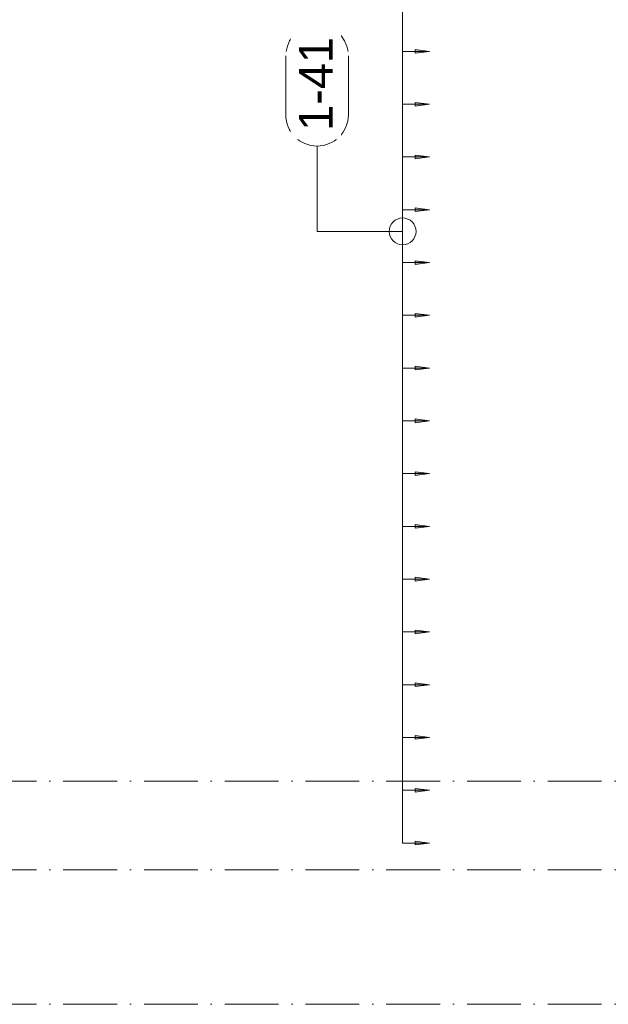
# Model space of a CAD drawing. Header units: millimetres. Extents: x 4307 to 42792, y 1610 to 10025.
# Tile 107 of 256: x 19024 to 20118, y 2355 to 4187. Entities that reach past the tile are written whole.
import ezdxf

# ---------------------------------------------------------------- set-up
doc = ezdxf.new("R2010")
doc.units = ezdxf.units.MM
doc.linetypes.add('Čerchovaná', pattern=[150, 100, -25, 0, -25])
for name, color, linetype, lineweight in [('A-ANNO-DIMS', 211, 'Continuous', 5), ('A-ANNO-DIMS-25', 211, 'Continuous', 5), ('A-FLOR-LEVL', 51, 'Continuous', 5), ('S-RBAR-IDEN', 171, 'Continuous', 5)]:
    doc.layers.add(name, color=color, linetype=linetype, lineweight=lineweight)
doc.styles.add('Arial_1', font='arial.ttf', dxfattribs={"height": 62.5})
doc.dimstyles.new('Výztuž_kusy__řezy__3', dxfattribs={"dimscale": 304.8, "dimtxt": 0.18, "dimasz": 0, "dimexe": 0, "dimexo": 0.0625, "dimgap": 0.082021, "dimtad": 1, "dimdec": 0, "dimzin": 0, "dimdsep": 46, "dimtxsty": 'Arial_1', "dimblk1": 'NONE', "dimblk2": 'NONE', "dimsah": 1, "dimcen": 0.09, "dimazin": 0, "dimtfac": 1, "dimtdec": 4, "dimtix": 1, "dimtmove": 0, "dimatfit": 3, "dimfxl": 0.164042, "dimfxlon": 1, "dimtvp": 1, "dimtfill": 1, "dimtolj": 1, "dimtzin": 0, "dimarcsym": 2})

# ---------------------------------------------------------------- blocks, each defined once
blk = doc.blocks.new('DIMBLOCK656-V1')
at = {"layer": 'A-ANNO-DIMS-25'}
for points in [[(19785.6, 4225.7), (19759.3, 4229.1), (19759.3, 4222.2)], [(19785.6, 4127.5), (19759.3, 4131), (19759.3, 4124)]]:
    blk.add_hatch(color=256, dxfattribs=at).paths.add_polyline_path(points)
for p, q in [((19735.6, 4225.7), (19735.6, 4127.5)), ((19735.6, 4225.7), (19735.6, 4225.7)), ((19735.6, 4225.7), (19785.6, 4225.7)), ((19785.6, 4225.7), (19759.3, 4229.1)), ((19759.3, 4229.1), (19759.3, 4222.2)), ((19759.3, 4222.2), (19785.6, 4225.7)), ((19735.6, 4127.5), (19735.6, 4127.5)), ((19735.6, 4127.5), (19785.6, 4127.5)), ((19785.6, 4127.5), (19759.3, 4131)), ((19759.3, 4131), (19759.3, 4124)), ((19759.3, 4124), (19785.6, 4127.5))]:
    blk.add_line(p, q, dxfattribs=at)
blk = doc.blocks.new('_None')
blk = doc.blocks.new('DIMBLOCK657-V1')
at = {"layer": 'A-ANNO-DIMS-25'}
for points in [[(19785.6, 4127.5), (19759.3, 4131), (19759.3, 4124)], [(19785.6, 4029.3), (19759.3, 4032.8), (19759.3, 4025.9)]]:
    blk.add_hatch(color=256, dxfattribs=at).paths.add_polyline_path(points)
for p, q in [((19735.6, 4127.5), (19735.6, 4029.3)), ((19735.6, 4127.5), (19735.6, 4127.5)), ((19735.6, 4127.5), (19785.6, 4127.5)), ((19785.6, 4127.5), (19759.3, 4131)), ((19759.3, 4131), (19759.3, 4124)), ((19759.3, 4124), (19785.6, 4127.5)), ((19785.6, 4029.3), (19759.3, 4032.8)), ((19759.3, 4032.8), (19759.3, 4025.9)), ((19735.6, 4029.3), (19735.6, 4029.3)), ((19735.6, 4029.3), (19785.6, 4029.3)), ((19759.3, 4025.9), (19785.6, 4029.3))]:
    blk.add_line(p, q, dxfattribs=at)
blk = doc.blocks.new('DIMBLOCK658-V1')
at = {"layer": 'A-ANNO-DIMS-25'}
for points in [[(19785.6, 4029.3), (19759.3, 4032.8), (19759.3, 4025.9)], [(19785.6, 3931.2), (19759.3, 3934.6), (19759.3, 3927.7)]]:
    blk.add_hatch(color=256, dxfattribs=at).paths.add_polyline_path(points)
for p, q in [((19785.6, 4029.3), (19759.3, 4032.8)), ((19759.3, 4032.8), (19759.3, 4025.9)), ((19735.6, 4029.3), (19735.6, 3931.2)), ((19735.6, 4029.3), (19735.6, 4029.3)), ((19735.6, 4029.3), (19785.6, 4029.3)), ((19759.3, 4025.9), (19785.6, 4029.3)), ((19735.6, 3931.2), (19735.6, 3931.2)), ((19735.6, 3931.2), (19785.6, 3931.2)), ((19785.6, 3931.2), (19759.3, 3934.6)), ((19759.3, 3934.6), (19759.3, 3927.7)), ((19759.3, 3927.7), (19785.6, 3931.2))]:
    blk.add_line(p, q, dxfattribs=at)
blk = doc.blocks.new('DIMBLOCK659-V1')
at = {"layer": 'A-ANNO-DIMS-25'}
for points in [[(19785.6, 3931.2), (19759.3, 3934.6), (19759.3, 3927.7)], [(19785.6, 3833), (19759.3, 3836.5), (19759.3, 3829.5)]]:
    blk.add_hatch(color=256, dxfattribs=at).paths.add_polyline_path(points)
for p, q in [((19735.6, 3931.2), (19735.6, 3833)), ((19735.6, 3931.2), (19735.6, 3931.2)), ((19735.6, 3931.2), (19785.6, 3931.2)), ((19785.6, 3931.2), (19759.3, 3934.6)), ((19759.3, 3934.6), (19759.3, 3927.7)), ((19759.3, 3927.7), (19785.6, 3931.2)), ((19735.6, 3833), (19735.6, 3833)), ((19735.6, 3833), (19785.6, 3833)), ((19785.6, 3833), (19759.3, 3836.5)), ((19759.3, 3836.5), (19759.3, 3829.5)), ((19759.3, 3829.5), (19785.6, 3833))]:
    blk.add_line(p, q, dxfattribs=at)
blk = doc.blocks.new('DIMBLOCK660-V1')
at = {"layer": 'A-ANNO-DIMS-25'}
for points in [[(19785.6, 3833), (19759.3, 3836.5), (19759.3, 3829.5)], [(19785.6, 3734.8), (19759.3, 3738.3), (19759.3, 3731.4)]]:
    blk.add_hatch(color=256, dxfattribs=at).paths.add_polyline_path(points)
for p, q in [((19735.6, 3833), (19735.6, 3734.8)), ((19735.6, 3833), (19735.6, 3833)), ((19735.6, 3833), (19785.6, 3833)), ((19785.6, 3833), (19759.3, 3836.5)), ((19759.3, 3836.5), (19759.3, 3829.5)), ((19759.3, 3829.5), (19785.6, 3833)), ((19785.6, 3734.8), (19759.3, 3738.3)), ((19759.3, 3738.3), (19759.3, 3731.4)), ((19735.6, 3734.8), (19735.6, 3734.8)), ((19735.6, 3734.8), (19785.6, 3734.8)), ((19759.3, 3731.4), (19785.6, 3734.8))]:
    blk.add_line(p, q, dxfattribs=at)
blk = doc.blocks.new('DIMBLOCK661-V1')
at = {"layer": 'A-ANNO-DIMS-25'}
for points in [[(19785.6, 3734.8), (19759.3, 3738.3), (19759.3, 3731.4)], [(19785.6, 3636.7), (19759.3, 3640.1), (19759.3, 3633.2)]]:
    blk.add_hatch(color=256, dxfattribs=at).paths.add_polyline_path(points)
for p, q in [((19785.6, 3734.8), (19759.3, 3738.3)), ((19759.3, 3738.3), (19759.3, 3731.4)), ((19735.6, 3734.8), (19735.6, 3636.7)), ((19735.6, 3734.8), (19735.6, 3734.8)), ((19735.6, 3734.8), (19785.6, 3734.8)), ((19759.3, 3731.4), (19785.6, 3734.8)), ((19735.6, 3636.7), (19735.6, 3636.7)), ((19735.6, 3636.7), (19785.6, 3636.7)), ((19785.6, 3636.7), (19759.3, 3640.1)), ((19759.3, 3640.1), (19759.3, 3633.2)), ((19759.3, 3633.2), (19785.6, 3636.7))]:
    blk.add_line(p, q, dxfattribs=at)
blk = doc.blocks.new('DIMBLOCK662-V1')
at = {"layer": 'A-ANNO-DIMS-25'}
for points in [[(19785.6, 3636.7), (19759.3, 3640.1), (19759.3, 3633.2)], [(19785.6, 3538.5), (19759.3, 3542), (19759.3, 3535)]]:
    blk.add_hatch(color=256, dxfattribs=at).paths.add_polyline_path(points)
for p, q in [((19735.6, 3636.7), (19735.6, 3538.5)), ((19735.6, 3636.7), (19735.6, 3636.7)), ((19735.6, 3636.7), (19785.6, 3636.7)), ((19785.6, 3636.7), (19759.3, 3640.1)), ((19759.3, 3640.1), (19759.3, 3633.2)), ((19759.3, 3633.2), (19785.6, 3636.7)), ((19735.6, 3538.5), (19735.6, 3538.5)), ((19735.6, 3538.5), (19785.6, 3538.5)), ((19785.6, 3538.5), (19759.3, 3542)), ((19759.3, 3542), (19759.3, 3535)), ((19759.3, 3535), (19785.6, 3538.5))]:
    blk.add_line(p, q, dxfattribs=at)
blk = doc.blocks.new('DIMBLOCK663-V1')
at = {"layer": 'A-ANNO-DIMS-25'}
for points in [[(19785.6, 3538.5), (19759.3, 3542), (19759.3, 3535)], [(19785.6, 3440.3), (19759.3, 3443.8), (19759.3, 3436.9)]]:
    blk.add_hatch(color=256, dxfattribs=at).paths.add_polyline_path(points)
for p, q in [((19735.6, 3538.5), (19735.6, 3440.3)), ((19735.6, 3538.5), (19735.6, 3538.5)), ((19735.6, 3538.5), (19785.6, 3538.5)), ((19785.6, 3538.5), (19759.3, 3542)), ((19759.3, 3542), (19759.3, 3535)), ((19759.3, 3535), (19785.6, 3538.5)), ((19785.6, 3440.3), (19759.3, 3443.8)), ((19759.3, 3443.8), (19759.3, 3436.9)), ((19735.6, 3440.3), (19735.6, 3440.3)), ((19735.6, 3440.3), (19785.6, 3440.3)), ((19759.3, 3436.9), (19785.6, 3440.3))]:
    blk.add_line(p, q, dxfattribs=at)
blk = doc.blocks.new('DIMBLOCK664-V1')
at = {"layer": 'A-ANNO-DIMS-25'}
for points in [[(19785.6, 3440.3), (19759.3, 3443.8), (19759.3, 3436.9)], [(19785.6, 3342.2), (19759.3, 3345.6), (19759.3, 3338.7)]]:
    blk.add_hatch(color=256, dxfattribs=at).paths.add_polyline_path(points)
for p, q in [((19785.6, 3440.3), (19759.3, 3443.8)), ((19759.3, 3443.8), (19759.3, 3436.9)), ((19735.6, 3440.3), (19735.6, 3342.2)), ((19735.6, 3440.3), (19735.6, 3440.3)), ((19735.6, 3440.3), (19785.6, 3440.3)), ((19759.3, 3436.9), (19785.6, 3440.3)), ((19735.6, 3342.2), (19735.6, 3342.2)), ((19735.6, 3342.2), (19785.6, 3342.2)), ((19785.6, 3342.2), (19759.3, 3345.6)), ((19759.3, 3345.6), (19759.3, 3338.7)), ((19759.3, 3338.7), (19785.6, 3342.2))]:
    blk.add_line(p, q, dxfattribs=at)
blk = doc.blocks.new('DIMBLOCK665-V1')
at = {"layer": 'A-ANNO-DIMS-25'}
for points in [[(19785.6, 3342.2), (19759.3, 3345.6), (19759.3, 3338.7)], [(19785.6, 3244), (19759.3, 3247.5), (19759.3, 3240.5)]]:
    blk.add_hatch(color=256, dxfattribs=at).paths.add_polyline_path(points)
for p, q in [((19735.6, 3342.2), (19735.6, 3244)), ((19735.6, 3342.2), (19735.6, 3342.2)), ((19735.6, 3342.2), (19785.6, 3342.2)), ((19785.6, 3342.2), (19759.3, 3345.6)), ((19759.3, 3345.6), (19759.3, 3338.7)), ((19759.3, 3338.7), (19785.6, 3342.2)), ((19735.6, 3244), (19735.6, 3244)), ((19735.6, 3244), (19785.6, 3244)), ((19785.6, 3244), (19759.3, 3247.5)), ((19759.3, 3247.5), (19759.3, 3240.5)), ((19759.3, 3240.5), (19785.6, 3244))]:
    blk.add_line(p, q, dxfattribs=at)
blk = doc.blocks.new('DIMBLOCK666-V1')
at = {"layer": 'A-ANNO-DIMS-25'}
for points in [[(19785.6, 3244), (19759.3, 3247.5), (19759.3, 3240.5)], [(19785.6, 3145.8), (19759.3, 3149.3), (19759.3, 3142.4)]]:
    blk.add_hatch(color=256, dxfattribs=at).paths.add_polyline_path(points)
for p, q in [((19735.6, 3244), (19735.6, 3145.8)), ((19735.6, 3244), (19735.6, 3244)), ((19735.6, 3244), (19785.6, 3244)), ((19785.6, 3244), (19759.3, 3247.5)), ((19759.3, 3247.5), (19759.3, 3240.5)), ((19759.3, 3240.5), (19785.6, 3244)), ((19735.6, 3145.8), (19735.6, 3145.8)), ((19735.6, 3145.8), (19785.6, 3145.8)), ((19785.6, 3145.8), (19759.3, 3149.3)), ((19759.3, 3149.3), (19759.3, 3142.4)), ((19759.3, 3142.4), (19785.6, 3145.8))]:
    blk.add_line(p, q, dxfattribs=at)
blk = doc.blocks.new('DIMBLOCK667-V1')
at = {"layer": 'A-ANNO-DIMS-25'}
for points in [[(19785.6, 3145.8), (19759.3, 3149.3), (19759.3, 3142.4)], [(19785.6, 3047.7), (19759.3, 3051.1), (19759.3, 3044.2)]]:
    blk.add_hatch(color=256, dxfattribs=at).paths.add_polyline_path(points)
for p, q in [((19735.6, 3145.8), (19735.6, 3047.7)), ((19735.6, 3145.8), (19735.6, 3145.8)), ((19735.6, 3145.8), (19785.6, 3145.8)), ((19785.6, 3145.8), (19759.3, 3149.3)), ((19759.3, 3149.3), (19759.3, 3142.4)), ((19759.3, 3142.4), (19785.6, 3145.8)), ((19735.6, 3047.7), (19735.6, 3047.7)), ((19735.6, 3047.7), (19785.6, 3047.7)), ((19785.6, 3047.7), (19759.3, 3051.1)), ((19759.3, 3051.1), (19759.3, 3044.2)), ((19759.3, 3044.2), (19785.6, 3047.7))]:
    blk.add_line(p, q, dxfattribs=at)
blk = doc.blocks.new('DIMBLOCK668-V1')
at = {"layer": 'A-ANNO-DIMS-25'}
for points in [[(19785.6, 3047.7), (19759.3, 3051.1), (19759.3, 3044.2)], [(19785.6, 2949.5), (19759.3, 2953), (19759.3, 2946)]]:
    blk.add_hatch(color=256, dxfattribs=at).paths.add_polyline_path(points)
for p, q in [((19735.6, 3047.7), (19735.6, 2949.5)), ((19735.6, 3047.7), (19735.6, 3047.7)), ((19735.6, 3047.7), (19785.6, 3047.7)), ((19785.6, 3047.7), (19759.3, 3051.1)), ((19759.3, 3051.1), (19759.3, 3044.2)), ((19759.3, 3044.2), (19785.6, 3047.7)), ((19735.6, 2949.5), (19735.6, 2949.5)), ((19735.6, 2949.5), (19785.6, 2949.5)), ((19785.6, 2949.5), (19759.3, 2953)), ((19759.3, 2953), (19759.3, 2946)), ((19759.3, 2946), (19785.6, 2949.5))]:
    blk.add_line(p, q, dxfattribs=at)
blk = doc.blocks.new('DIMBLOCK669-V1')
at = {"layer": 'A-ANNO-DIMS-25'}
for points in [[(19785.6, 2949.5), (19759.3, 2953), (19759.3, 2946)], [(19785.6, 2851.3), (19759.3, 2854.8), (19759.3, 2847.9)]]:
    blk.add_hatch(color=256, dxfattribs=at).paths.add_polyline_path(points)
for p, q in [((19735.6, 2949.5), (19735.6, 2851.3)), ((19735.6, 2949.5), (19735.6, 2949.5)), ((19735.6, 2949.5), (19785.6, 2949.5)), ((19785.6, 2949.5), (19759.3, 2953)), ((19759.3, 2953), (19759.3, 2946)), ((19759.3, 2946), (19785.6, 2949.5)), ((19735.6, 2851.3), (19735.6, 2851.3)), ((19735.6, 2851.3), (19785.6, 2851.3)), ((19785.6, 2851.3), (19759.3, 2854.8)), ((19759.3, 2854.8), (19759.3, 2847.9)), ((19759.3, 2847.9), (19785.6, 2851.3))]:
    blk.add_line(p, q, dxfattribs=at)
blk = doc.blocks.new('DIMBLOCK670-V1')
at = {"layer": 'A-ANNO-DIMS-25'}
for points in [[(19785.6, 2851.3), (19759.3, 2854.8), (19759.3, 2847.9)], [(19785.6, 2753.2), (19759.3, 2756.6), (19759.3, 2749.7)]]:
    blk.add_hatch(color=256, dxfattribs=at).paths.add_polyline_path(points)
for p, q in [((19735.6, 2851.3), (19735.6, 2753.2)), ((19735.6, 2851.3), (19735.6, 2851.3)), ((19735.6, 2851.3), (19785.6, 2851.3)), ((19785.6, 2851.3), (19759.3, 2854.8)), ((19759.3, 2854.8), (19759.3, 2847.9)), ((19759.3, 2847.9), (19785.6, 2851.3)), ((19735.6, 2753.2), (19735.6, 2753.2)), ((19735.6, 2753.2), (19785.6, 2753.2)), ((19785.6, 2753.2), (19759.3, 2756.6)), ((19759.3, 2756.6), (19759.3, 2749.7)), ((19759.3, 2749.7), (19785.6, 2753.2))]:
    blk.add_line(p, q, dxfattribs=at)
blk = doc.blocks.new('DIMBLOCK671-V1')
at = {"layer": 'A-ANNO-DIMS-25'}
for points in [[(19785.6, 2753.2), (19759.3, 2756.6), (19759.3, 2749.7)], [(19785.6, 2655), (19759.3, 2658.5), (19759.3, 2651.5)]]:
    blk.add_hatch(color=256, dxfattribs=at).paths.add_polyline_path(points)
for p, q in [((19735.6, 2753.2), (19735.6, 2655)), ((19735.6, 2753.2), (19735.6, 2753.2)), ((19735.6, 2753.2), (19785.6, 2753.2)), ((19785.6, 2753.2), (19759.3, 2756.6)), ((19759.3, 2756.6), (19759.3, 2749.7)), ((19759.3, 2749.7), (19785.6, 2753.2)), ((19785.6, 2655), (19759.3, 2658.5)), ((19759.3, 2658.5), (19759.3, 2651.5)), ((19735.6, 2655), (19735.6, 2655)), ((19735.6, 2655), (19785.6, 2655)), ((19759.3, 2651.5), (19785.6, 2655))]:
    blk.add_line(p, q, dxfattribs=at)
blk = doc.blocks.new('DIMBLOCK672-V1')
at = {"layer": 'A-ANNO-DIMS-25'}
for points in [[(19785.6, 5600), (19759.3, 5603.5), (19759.3, 5596.5)], [(19785.6, 5501.8), (19759.3, 5505.3), (19759.3, 5498.4)], [(19785.6, 5403.7), (19759.3, 5407.1), (19759.3, 5400.2)], [(19785.6, 5305.5), (19759.3, 5309), (19759.3, 5302)], [(19785.6, 5207.3), (19759.3, 5210.8), (19759.3, 5203.9)], [(19785.6, 5109.2), (19759.3, 5112.6), (19759.3, 5105.7)], [(19785.6, 5011), (19759.3, 5014.5), (19759.3, 5007.5)], [(19785.6, 4912.8), (19759.3, 4916.3), (19759.3, 4909.4)], [(19785.6, 4814.7), (19759.3, 4818.1), (19759.3, 4811.2)], [(19785.6, 4716.5), (19759.3, 4720), (19759.3, 4713)], [(19785.6, 4618.3), (19759.3, 4621.8), (19759.3, 4614.9)], [(19785.6, 4520.2), (19759.3, 4523.6), (19759.3, 4516.7)], [(19785.6, 4422), (19759.3, 4425.5), (19759.3, 4418.5)], [(19785.6, 4323.8), (19759.3, 4327.3), (19759.3, 4320.4)], [(19785.6, 4225.7), (19759.3, 4229.1), (19759.3, 4222.2)], [(19785.6, 4127.5), (19759.3, 4131), (19759.3, 4124)], [(19785.6, 4029.3), (19759.3, 4032.8), (19759.3, 4025.9)], [(19785.6, 3931.2), (19759.3, 3934.6), (19759.3, 3927.7)], [(19785.6, 3833), (19759.3, 3836.5), (19759.3, 3829.5)], [(19785.6, 3734.8), (19759.3, 3738.3), (19759.3, 3731.4)], [(19785.6, 3636.7), (19759.3, 3640.1), (19759.3, 3633.2)], [(19785.6, 3538.5), (19759.3, 3542), (19759.3, 3535)], [(19785.6, 3440.3), (19759.3, 3443.8), (19759.3, 3436.9)], [(19785.6, 3342.2), (19759.3, 3345.6), (19759.3, 3338.7)], [(19785.6, 3244), (19759.3, 3247.5), (19759.3, 3240.5)], [(19785.6, 3145.8), (19759.3, 3149.3), (19759.3, 3142.4)], [(19785.6, 3047.7), (19759.3, 3051.1), (19759.3, 3044.2)], [(19785.6, 2949.5), (19759.3, 2953), (19759.3, 2946)], [(19785.6, 2851.3), (19759.3, 2854.8), (19759.3, 2847.9)], [(19785.6, 2753.2), (19759.3, 2756.6), (19759.3, 2749.7)], [(19785.6, 2655), (19759.3, 2658.5), (19759.3, 2651.5)]]:
    blk.add_hatch(color=256, dxfattribs=at).paths.add_polyline_path(points)
for p, q in [((19735.6, 5600), (19735.6, 2655)), ((19735.6, 5600), (19735.6, 5501.8)), ((19735.6, 5600), (19735.6, 5600)), ((19735.6, 5600), (19785.6, 5600)), ((19785.6, 5600), (19759.3, 5603.5)), ((19759.3, 5603.5), (19759.3, 5596.5)), ((19759.3, 5596.5), (19785.6, 5600)), ((19735.6, 5501.8), (19735.6, 5403.7)), ((19735.6, 5501.8), (19735.6, 5501.8)), ((19735.6, 5501.8), (19785.6, 5501.8)), ((19785.6, 5501.8), (19759.3, 5505.3)), ((19759.3, 5505.3), (19759.3, 5498.4)), ((19759.3, 5498.4), (19785.6, 5501.8)), ((19735.6, 5403.7), (19735.6, 5305.5)), ((19735.6, 5403.7), (19735.6, 5403.7)), ((19735.6, 5403.7), (19785.6, 5403.7)), ((19785.6, 5403.7), (19759.3, 5407.1)), ((19759.3, 5407.1), (19759.3, 5400.2)), ((19759.3, 5400.2), (19785.6, 5403.7)), ((19735.6, 5305.5), (19735.6, 5207.3)), ((19735.6, 5305.5), (19735.6, 5305.5)), ((19735.6, 5305.5), (19785.6, 5305.5)), ((19785.6, 5305.5), (19759.3, 5309)), ((19759.3, 5309), (19759.3, 5302)), ((19759.3, 5302), (19785.6, 5305.5)), ((19735.6, 5207.3), (19735.6, 5109.2)), ((19735.6, 5207.3), (19735.6, 5207.3)), ((19735.6, 5207.3), (19785.6, 5207.3)), ((19785.6, 5207.3), (19759.3, 5210.8)), ((19759.3, 5210.8), (19759.3, 5203.9)), ((19759.3, 5203.9), (19785.6, 5207.3)), ((19785.6, 5109.2), (19759.3, 5112.6)), ((19759.3, 5112.6), (19759.3, 5105.7)), ((19735.6, 5109.2), (19735.6, 5011)), ((19735.6, 5109.2), (19735.6, 5109.2)), ((19735.6, 5109.2), (19785.6, 5109.2)), ((19759.3, 5105.7), (19785.6, 5109.2)), ((19735.6, 5011), (19735.6, 4912.8)), ((19735.6, 5011), (19735.6, 5011)), ((19735.6, 5011), (19785.6, 5011)), ((19785.6, 5011), (19759.3, 5014.5)), ((19759.3, 5014.5), (19759.3, 5007.5)), ((19759.3, 5007.5), (19785.6, 5011)), ((19735.6, 4912.8), (19735.6, 4814.7)), ((19735.6, 4912.8), (19735.6, 4912.8)), ((19735.6, 4912.8), (19785.6, 4912.8)), ((19785.6, 4912.8), (19759.3, 4916.3)), ((19759.3, 4916.3), (19759.3, 4909.4)), ((19759.3, 4909.4), (19785.6, 4912.8)), ((19785.6, 4814.7), (19759.3, 4818.1)), ((19759.3, 4818.1), (19759.3, 4811.2)), ((19735.6, 4814.7), (19735.6, 4716.5)), ((19735.6, 4814.7), (19735.6, 4814.7)), ((19735.6, 4814.7), (19785.6, 4814.7)), ((19759.3, 4811.2), (19785.6, 4814.7)), ((19735.6, 4716.5), (19735.6, 4618.3)), ((19735.6, 4716.5), (19735.6, 4716.5)), ((19735.6, 4716.5), (19785.6, 4716.5)), ((19785.6, 4716.5), (19759.3, 4720)), ((19759.3, 4720), (19759.3, 4713)), ((19759.3, 4713), (19785.6, 4716.5)), ((19735.6, 4618.3), (19735.6, 4520.2)), ((19735.6, 4618.3), (19735.6, 4618.3)), ((19735.6, 4618.3), (19785.6, 4618.3)), ((19785.6, 4618.3), (19759.3, 4621.8)), ((19759.3, 4621.8), (19759.3, 4614.9)), ((19759.3, 4614.9), (19785.6, 4618.3)), ((19735.6, 4520.2), (19735.6, 4422)), ((19735.6, 4520.2), (19735.6, 4520.2)), ((19735.6, 4520.2), (19785.6, 4520.2)), ((19785.6, 4520.2), (19759.3, 4523.6)), ((19759.3, 4523.6), (19759.3, 4516.7)), ((19759.3, 4516.7), (19785.6, 4520.2)), ((19735.6, 4422), (19735.6, 4323.8)), ((19735.6, 4422), (19735.6, 4422)), ((19735.6, 4422), (19785.6, 4422)), ((19785.6, 4422), (19759.3, 4425.5)), ((19759.3, 4425.5), (19759.3, 4418.5)), ((19759.3, 4418.5), (19785.6, 4422)), ((19735.6, 4323.8), (19735.6, 4225.7)), ((19735.6, 4323.8), (19735.6, 4323.8)), ((19735.6, 4323.8), (19785.6, 4323.8)), ((19785.6, 4323.8), (19759.3, 4327.3)), ((19759.3, 4327.3), (19759.3, 4320.4)), ((19759.3, 4320.4), (19785.6, 4323.8)), ((19735.6, 4225.7), (19735.6, 4127.5)), ((19735.6, 4225.7), (19735.6, 4225.7)), ((19735.6, 4225.7), (19785.6, 4225.7)), ((19785.6, 4225.7), (19759.3, 4229.1)), ((19759.3, 4229.1), (19759.3, 4222.2)), ((19759.3, 4222.2), (19785.6, 4225.7)), ((19735.6, 4127.5), (19735.6, 4029.3)), ((19735.6, 4127.5), (19735.6, 4127.5)), ((19735.6, 4127.5), (19785.6, 4127.5)), ((19785.6, 4127.5), (19759.3, 4131)), ((19759.3, 4131), (19759.3, 4124)), ((19759.3, 4124), (19785.6, 4127.5)), ((19785.6, 4029.3), (19759.3, 4032.8)), ((19759.3, 4032.8), (19759.3, 4025.9)), ((19735.6, 4029.3), (19735.6, 3931.2)), ((19735.6, 4029.3), (19735.6, 4029.3)), ((19735.6, 4029.3), (19785.6, 4029.3)), ((19759.3, 4025.9), (19785.6, 4029.3)), ((19735.6, 3931.2), (19735.6, 3833)), ((19735.6, 3931.2), (19735.6, 3931.2)), ((19735.6, 3931.2), (19785.6, 3931.2)), ((19785.6, 3931.2), (19759.3, 3934.6)), ((19759.3, 3934.6), (19759.3, 3927.7)), ((19759.3, 3927.7), (19785.6, 3931.2)), ((19735.6, 3833), (19735.6, 3734.8)), ((19735.6, 3833), (19735.6, 3833)), ((19735.6, 3833), (19785.6, 3833)), ((19785.6, 3833), (19759.3, 3836.5)), ((19759.3, 3836.5), (19759.3, 3829.5)), ((19759.3, 3829.5), (19785.6, 3833)), ((19785.6, 3734.8), (19759.3, 3738.3)), ((19759.3, 3738.3), (19759.3, 3731.4)), ((19735.6, 3734.8), (19735.6, 3636.7)), ((19735.6, 3734.8), (19735.6, 3734.8)), ((19735.6, 3734.8), (19785.6, 3734.8)), ((19759.3, 3731.4), (19785.6, 3734.8)), ((19735.6, 3636.7), (19735.6, 3538.5)), ((19735.6, 3636.7), (19735.6, 3636.7)), ((19735.6, 3636.7), (19785.6, 3636.7)), ((19785.6, 3636.7), (19759.3, 3640.1)), ((19759.3, 3640.1), (19759.3, 3633.2)), ((19759.3, 3633.2), (19785.6, 3636.7)), ((19735.6, 3538.5), (19735.6, 3440.3)), ((19735.6, 3538.5), (19735.6, 3538.5)), ((19735.6, 3538.5), (19785.6, 3538.5)), ((19785.6, 3538.5), (19759.3, 3542)), ((19759.3, 3542), (19759.3, 3535)), ((19759.3, 3535), (19785.6, 3538.5)), ((19785.6, 3440.3), (19759.3, 3443.8)), ((19759.3, 3443.8), (19759.3, 3436.9)), ((19735.6, 3440.3), (19735.6, 3342.2)), ((19735.6, 3440.3), (19735.6, 3440.3)), ((19735.6, 3440.3), (19785.6, 3440.3)), ((19759.3, 3436.9), (19785.6, 3440.3)), ((19735.6, 3342.2), (19735.6, 3244)), ((19735.6, 3342.2), (19735.6, 3342.2)), ((19735.6, 3342.2), (19785.6, 3342.2)), ((19785.6, 3342.2), (19759.3, 3345.6)), ((19759.3, 3345.6), (19759.3, 3338.7)), ((19759.3, 3338.7), (19785.6, 3342.2)), ((19735.6, 3244), (19735.6, 3145.8)), ((19735.6, 3244), (19735.6, 3244)), ((19735.6, 3244), (19785.6, 3244)), ((19785.6, 3244), (19759.3, 3247.5)), ((19759.3, 3247.5), (19759.3, 3240.5)), ((19759.3, 3240.5), (19785.6, 3244)), ((19735.6, 3145.8), (19735.6, 3047.7)), ((19735.6, 3145.8), (19735.6, 3145.8)), ((19735.6, 3145.8), (19785.6, 3145.8)), ((19785.6, 3145.8), (19759.3, 3149.3)), ((19759.3, 3149.3), (19759.3, 3142.4)), ((19759.3, 3142.4), (19785.6, 3145.8)), ((19735.6, 3047.7), (19735.6, 2949.5)), ((19735.6, 3047.7), (19735.6, 3047.7)), ((19735.6, 3047.7), (19785.6, 3047.7)), ((19785.6, 3047.7), (19759.3, 3051.1)), ((19759.3, 3051.1), (19759.3, 3044.2)), ((19759.3, 3044.2), (19785.6, 3047.7)), ((19735.6, 2949.5), (19735.6, 2851.3)), ((19735.6, 2949.5), (19735.6, 2949.5)), ((19735.6, 2949.5), (19785.6, 2949.5)), ((19785.6, 2949.5), (19759.3, 2953)), ((19759.3, 2953), (19759.3, 2946)), ((19759.3, 2946), (19785.6, 2949.5)), ((19735.6, 2851.3), (19735.6, 2753.2)), ((19735.6, 2851.3), (19735.6, 2851.3)), ((19735.6, 2851.3), (19785.6, 2851.3)), ((19785.6, 2851.3), (19759.3, 2854.8)), ((19759.3, 2854.8), (19759.3, 2847.9)), ((19759.3, 2847.9), (19785.6, 2851.3)), ((19735.6, 2753.2), (19735.6, 2655)), ((19735.6, 2753.2), (19735.6, 2753.2)), ((19735.6, 2753.2), (19785.6, 2753.2)), ((19785.6, 2753.2), (19759.3, 2756.6)), ((19759.3, 2756.6), (19759.3, 2749.7)), ((19759.3, 2749.7), (19785.6, 2753.2)), ((19785.6, 2655), (19759.3, 2658.5)), ((19759.3, 2658.5), (19759.3, 2651.5)), ((19735.6, 2655), (19735.6, 2655)), ((19735.6, 2655), (19785.6, 2655)), ((19759.3, 2651.5), (19785.6, 2655))]:
    blk.add_line(p, q, dxfattribs=at)
blk = doc.blocks.new('Popisek výztuže__BEZ NATOČENÍ_ - _Typ_ množství_PRAVÝ _řezy_-573725-V1')
at = {"layer": 'S-RBAR-IDEN'}
for p, q in [((5911.2, 9413.6), (5801.5, 9413.6)), ((5801.5, 9297.2), (5911.2, 9297.2))]:
    blk.add_line(p, q, dxfattribs=at)
for centre, start, end in [((5801.5, 9355.4), 90, 270), ((5911.2, 9355.4), 277.6434, 82.3566)]:
    blk.add_arc(centre, 58.2, start, end, dxfattribs=at)

msp = doc.modelspace()

# ---------------------------------------------------------------- linework, layer by layer
at = {"layer": 'A-FLOR-LEVL', "linetype": 'Čerchovaná'}
for p, q in [((4395.1, 2770), (25778.9, 2770)), ((4395.1, 2605), (25778.9, 2605)), ((4395.1, 2355), (25778.9, 2355))]:
    msp.add_line(p, q, dxfattribs=at)
at = {"layer": 'S-RBAR-IDEN'}
for p, q in [((19576.7, 3792.7), (19576.7, 3951.4)), ((19735.6, 3792.7), (19576.7, 3792.7))]:
    msp.add_line(p, q, dxfattribs=at)
msp.add_circle((19735.6, 3792.7), 25, dxfattribs=at)

# ---------------------------------------------------------------- block references
at = {"layer": 'S-RBAR-IDEN', "rotation": 89.99999999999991}
msp.add_blockref('Popisek výztuže__BEZ NATOČENÍ_ - _Typ_ množství_PRAVÝ _řezy_-573725-V1', (28932.1, -1791.8), dxfattribs=at)

# ---------------------------------------------------------------- dimensions: what is measured, and where the dimension line sits
at = {"layer": 'A-ANNO-DIMS'}
for base, p1, p2, text, override, picture, middle in [((19735.6, 2655), (19785.6, 5600), (19785.6, 2655), '98 2945', {"dimpost": '<>', "dimblk1": 'None', "dimblk2": 'None', "dimsah": 1, "dimfxl": 2945}, 'DIMBLOCK672-V1', (19678.7, 4127.5)), ((19735.6, 4127.5), (19785.6, 4225.7), (19785.6, 4127.5), ' ', {"dimpost": '<>', "dimfxl": 98.166667}, 'DIMBLOCK656-V1', (19735.6, 4176.6)), ((19735.6, 4029.3), (19785.6, 4127.5), (19785.6, 4029.3), ' ', {"dimpost": '<>', "dimfxl": 98.166667}, 'DIMBLOCK657-V1', (19735.6, 4078.4)), ((19735.6, 3931.2), (19785.6, 4029.3), (19785.6, 3931.2), ' ', {"dimpost": '<>', "dimfxl": 98.166667}, 'DIMBLOCK658-V1', (19735.6, 3980.2)), ((19735.6, 3833), (19785.6, 3931.2), (19785.6, 3833), ' ', {"dimpost": '<>', "dimfxl": 98.166667}, 'DIMBLOCK659-V1', (19735.6, 3882.1)), ((19735.6, 3734.8), (19785.6, 3833), (19785.6, 3734.8), ' ', {"dimpost": '<>', "dimfxl": 98.166667}, 'DIMBLOCK660-V1', (19735.6, 3783.9)), ((19735.6, 3636.7), (19785.6, 3734.8), (19785.6, 3636.7), ' ', {"dimpost": '<>', "dimfxl": 98.166667}, 'DIMBLOCK661-V1', (19735.6, 3685.7)), ((19735.6, 3538.5), (19785.6, 3636.7), (19785.6, 3538.5), ' ', {"dimpost": '<>', "dimfxl": 98.166667}, 'DIMBLOCK662-V1', (19735.6, 3587.6)), ((19735.6, 3440.3), (19785.6, 3538.5), (19785.6, 3440.3), ' ', {"dimpost": '<>', "dimfxl": 98.166667}, 'DIMBLOCK663-V1', (19735.6, 3489.4)), ((19735.6, 3342.2), (19785.6, 3440.3), (19785.6, 3342.2), ' ', {"dimpost": '<>', "dimfxl": 98.166667}, 'DIMBLOCK664-V1', (19735.6, 3391.2)), ((19735.6, 3244), (19785.6, 3342.2), (19785.6, 3244), ' ', {"dimpost": '<>', "dimfxl": 98.166667}, 'DIMBLOCK665-V1', (19735.6, 3293.1)), ((19735.6, 3145.8), (19785.6, 3244), (19785.6, 3145.8), ' ', {"dimpost": '<>', "dimfxl": 98.166667}, 'DIMBLOCK666-V1', (19735.6, 3194.9)), ((19735.6, 3047.7), (19785.6, 3145.8), (19785.6, 3047.7), ' ', {"dimpost": '<>', "dimfxl": 98.166667}, 'DIMBLOCK667-V1', (19735.6, 3096.7)), ((19735.6, 2949.5), (19785.6, 3047.7), (19785.6, 2949.5), ' ', {"dimpost": '<>', "dimfxl": 98.166667}, 'DIMBLOCK668-V1', (19735.6, 2998.6)), ((19735.6, 2851.3), (19785.6, 2949.5), (19785.6, 2851.3), ' ', {"dimpost": '<>', "dimfxl": 98.166667}, 'DIMBLOCK669-V1', (19735.6, 2900.4)), ((19735.6, 2753.2), (19785.6, 2851.3), (19785.6, 2753.2), ' ', {"dimpost": '<>', "dimfxl": 98.166667}, 'DIMBLOCK670-V1', (19735.6, 2802.2)), ((19735.6, 2655), (19785.6, 2753.2), (19785.6, 2655), ' ', {"dimpost": '<>', "dimfxl": 98.166667}, 'DIMBLOCK671-V1', (19735.6, 2704.1))]:
    dim = msp.add_linear_dim(base=base, p1=p1, p2=p2, angle=90, text=text, dimstyle='Výztuž_kusy__řezy__3', override=override, dxfattribs=at)
    dim.commit()
    dim.dimension.update_dxf_attribs({"geometry": picture, "text_midpoint": middle})

# ---------------------------------------------------------------- next in the draw order: texts
at = {"layer": 'S-RBAR-IDEN', "insert": (19543, 3979.6), "char_height": 62.5, "width": 210.443, "attachment_point": 1, "rotation": 90, "style": 'Arial_1', "bg_fill": 3, "box_fill_scale": 1.25, "bg_fill_color": 256, "bg_fill_true_color": 13158600, "bg_fill_transparency": 0}
msp.add_mtext('1-41', dxfattribs=at)

doc.saveas('drawing.dxf')
